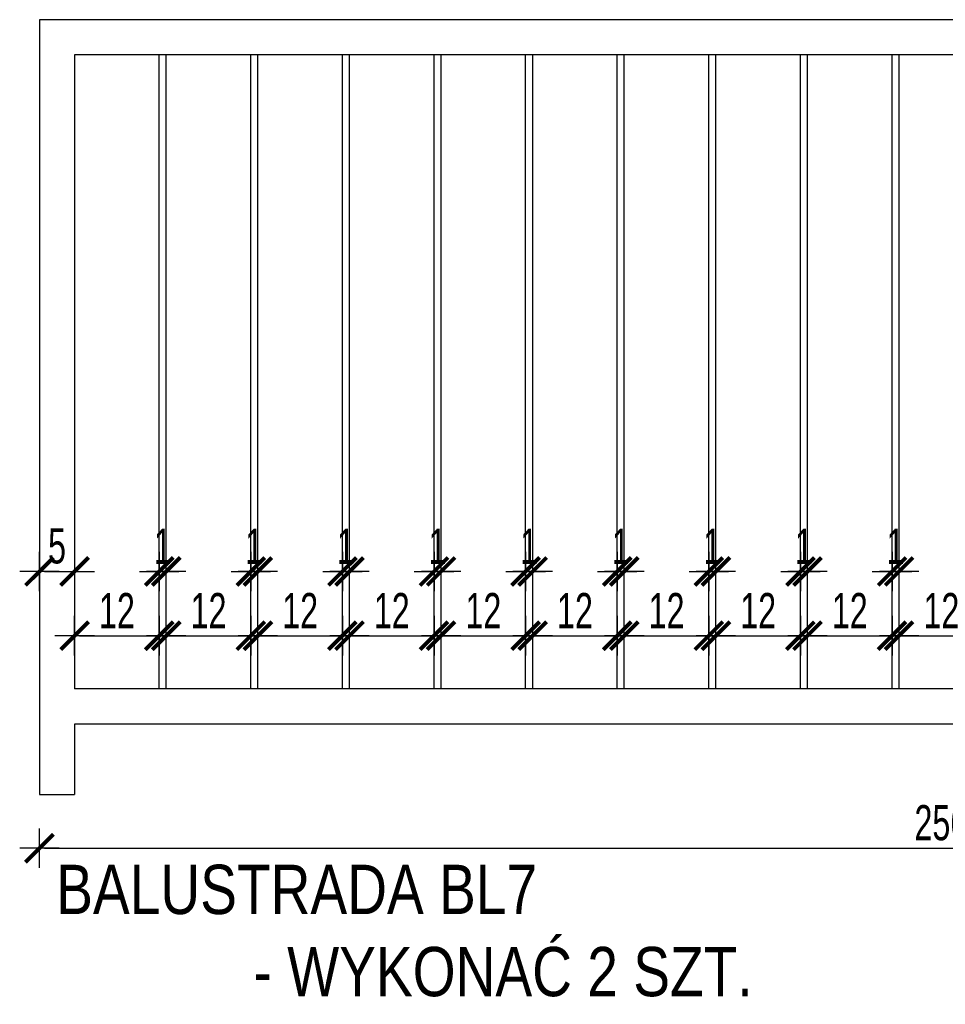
# Model space of a CAD drawing. Header units: millimetres. Extents: x 110792 to 170831, y 17890 to 25890.
# Tile 38 of 44: x 168210 to 168342, y 21159 to 21298. Entities that reach past the tile are written whole.
import ezdxf

# ---------------------------------------------------------------- set-up
doc = ezdxf.new("R2010")
doc.units = ezdxf.units.MM
doc.layers.get('DEFPOINTS').update_dxf_attribs({"lineweight": 9})
for name, color, linetype in [('_HSA_OPIS', 43, 'Continuous'), ('_HSA_WIDOKOWE_CIENKIE', 8, 'Continuous'), ('_HSA_WYM_20', 141, 'Continuous'), ('_HSA_ŚCIANY_CIENKIE', 2, 'Continuous')]:
    doc.layers.add(name, color=color, linetype=linetype)
doc.styles.add('ARIAL_20', font='Arial Narrow.ttf', dxfattribs={"width": 0.8, "height": 5})
doc.styles.add('ARIAL_30', font='Arial.ttf', dxfattribs={"width": 0.8, "height": 7})
doc.dimstyles.new('WYM_WEWN_20', dxfattribs={"dimscale": 0.7, "dimtxt": 5, "dimasz": 1, "dimexe": 10, "dimexo": 0, "dimgap": 1.5, "dimtad": 1, "dimdec": 1, "dimrnd": 1e-05, "dimtxsty": 'ARIAL_20', "dimblk": 'Wym-03', "dimcen": 0, "dimdle": 10, "dimse1": 1, "dimse2": 1, "dimclrt": 256, "dimazin": 2, "dimtfac": 1, "dimtdec": 1, "dimtix": 1, "dimtmove": 2, "dimatfit": 0, "dimfxl": 1, "dimtolj": 1, "dimtzin": 0, "dimarcsym": 0})

# ---------------------------------------------------------------- blocks, each defined once
blk = doc.blocks.new('Wym-03')
for p, q in [((0, 4), (0, -4)), ((-4, 0), (4, 0))]:
    blk.add_line(p, q)
blk.add_lwpolyline([(-2.83, -2.83, 0.8, 0.8, 0), (2.83, 2.83, 0.05, 0.05, 0)], format="xyseb")
blk = doc.blocks.new('*D416')
at = {"layer": '_HSA_WYM_20', "color": 0, "lineweight": -2, "transparency": 16777216}
blk.add_line((168213.81, 21180.68), (168468.41, 21180.68), dxfattribs=at)
at = {"layer": 'DEFPOINTS', "color": 0, "transparency": 16777216}
for p in [(168213.11, 21188.32), (168469.11, 21188.32), (168469.11, 21180.68)]:
    blk.add_point(p, dxfattribs=at)
at = {"layer": '_HSA_WYM_20', "color": 0, "lineweight": -2, "transparency": 16777216, "xscale": 0.7, "yscale": 0.7, "zscale": 0.7, "rotation": 180}
blk.add_blockref('Wym-03', (168213.11, 21180.68), dxfattribs=at)
at = {"layer": '_HSA_WYM_20', "color": 0, "lineweight": -2, "transparency": 16777216, "xscale": 0.7, "yscale": 0.7, "zscale": 0.7}
blk.add_blockref('Wym-03', (168469.11, 21180.68), dxfattribs=at)
at = {"layer": '_HSA_WYM_20', "transparency": 16777216, "insert": (168341.11, 21184.28), "char_height": 5, "attachment_point": 5, "style": 'ARIAL_20'}
blk.add_mtext('\\A1;256', dxfattribs=at)
blk = doc.blocks.new('*D530')
at = {"layer": '_HSA_WYM_20', "color": 0, "lineweight": -2, "transparency": 16777216}
blk.add_line((168213.81, 21219.98), (168217.41, 21219.98), dxfattribs=at)
at = {"layer": 'DEFPOINTS', "color": 0, "transparency": 16777216}
for p in [(168218.11, 21219.98), (168213.11, 21203.32), (168218.11, 21203.32)]:
    blk.add_point(p, dxfattribs=at)
at = {"layer": '_HSA_WYM_20', "color": 0, "lineweight": -2, "transparency": 16777216, "xscale": 0.7, "yscale": 0.7, "zscale": 0.7, "rotation": 180}
blk.add_blockref('Wym-03', (168213.11, 21219.98), dxfattribs=at)
at = {"layer": '_HSA_WYM_20', "color": 0, "lineweight": -2, "transparency": 16777216, "xscale": 0.7, "yscale": 0.7, "zscale": 0.7}
blk.add_blockref('Wym-03', (168218.11, 21219.98), dxfattribs=at)
at = {"layer": '_HSA_WYM_20', "transparency": 16777216, "insert": (168215.61, 21223.58), "char_height": 5, "attachment_point": 5, "style": 'ARIAL_20'}
blk.add_mtext('\\A1;5', dxfattribs=at)
blk = doc.blocks.new('*D531')
at = {"layer": '_HSA_WYM_20', "color": 0, "lineweight": -2, "transparency": 16777216}
for p, q in [((168229.41, 21219.98), (168228.71, 21219.98)), ((168230.11, 21219.98), (168231.11, 21219.98)), ((168231.81, 21219.98), (168232.51, 21219.98))]:
    blk.add_line(p, q, dxfattribs=at)
at = {"layer": 'DEFPOINTS', "color": 0, "transparency": 16777216}
for p in [(168231.11, 21219.98), (168230.11, 21203.32), (168231.11, 21203.32)]:
    blk.add_point(p, dxfattribs=at)
at = {"layer": '_HSA_WYM_20', "color": 0, "lineweight": -2, "transparency": 16777216, "xscale": 0.7, "yscale": 0.7, "zscale": 0.7}
blk.add_blockref('Wym-03', (168230.11, 21219.98), dxfattribs=at)
at = {"layer": '_HSA_WYM_20', "color": 0, "lineweight": -2, "transparency": 16777216, "xscale": 0.7, "yscale": 0.7, "zscale": 0.7, "rotation": 180}
blk.add_blockref('Wym-03', (168231.11, 21219.98), dxfattribs=at)
at = {"layer": '_HSA_WYM_20', "transparency": 16777216, "insert": (168230.61, 21223.55), "char_height": 5, "attachment_point": 5, "style": 'ARIAL_20'}
blk.add_mtext('\\A1;1', dxfattribs=at)
blk = doc.blocks.new('*D532')
at = {"layer": '_HSA_WYM_20', "color": 0, "lineweight": -2, "transparency": 16777216}
blk.add_line((168218.81, 21210.86), (168229.41, 21210.86), dxfattribs=at)
at = {"layer": 'DEFPOINTS', "color": 0, "transparency": 16777216}
for p in [(168230.11, 21210.86), (168218.11, 21203.32), (168230.11, 21203.32)]:
    blk.add_point(p, dxfattribs=at)
at = {"layer": '_HSA_WYM_20', "color": 0, "lineweight": -2, "transparency": 16777216, "xscale": 0.7, "yscale": 0.7, "zscale": 0.7, "rotation": 180}
blk.add_blockref('Wym-03', (168218.11, 21210.86), dxfattribs=at)
at = {"layer": '_HSA_WYM_20', "color": 0, "lineweight": -2, "transparency": 16777216, "xscale": 0.7, "yscale": 0.7, "zscale": 0.7}
blk.add_blockref('Wym-03', (168230.11, 21210.86), dxfattribs=at)
at = {"layer": '_HSA_WYM_20', "transparency": 16777216, "insert": (168224.11, 21214.42), "char_height": 5, "attachment_point": 5, "style": 'ARIAL_20'}
blk.add_mtext('\\A1;12', dxfattribs=at)
blk = doc.blocks.new('*D533')
at = {"layer": '_HSA_WYM_20', "color": 0, "lineweight": -2, "transparency": 16777216}
blk.add_line((168231.81, 21210.86), (168242.41, 21210.86), dxfattribs=at)
at = {"layer": 'DEFPOINTS', "color": 0, "transparency": 16777216}
for p in [(168243.11, 21210.86), (168231.11, 21203.32), (168243.11, 21203.32)]:
    blk.add_point(p, dxfattribs=at)
at = {"layer": '_HSA_WYM_20', "color": 0, "lineweight": -2, "transparency": 16777216, "xscale": 0.7, "yscale": 0.7, "zscale": 0.7, "rotation": 180}
blk.add_blockref('Wym-03', (168231.11, 21210.86), dxfattribs=at)
at = {"layer": '_HSA_WYM_20', "color": 0, "lineweight": -2, "transparency": 16777216, "xscale": 0.7, "yscale": 0.7, "zscale": 0.7}
blk.add_blockref('Wym-03', (168243.11, 21210.86), dxfattribs=at)
at = {"layer": '_HSA_WYM_20', "transparency": 16777216, "insert": (168237.11, 21214.42), "char_height": 5, "attachment_point": 5, "style": 'ARIAL_20'}
blk.add_mtext('\\A1;12', dxfattribs=at)
blk = doc.blocks.new('*D534')
at = {"layer": '_HSA_WYM_20', "color": 0, "lineweight": -2, "transparency": 16777216}
for p, q in [((168242.41, 21219.98), (168241.71, 21219.98)), ((168243.11, 21219.98), (168244.11, 21219.98)), ((168244.81, 21219.98), (168245.51, 21219.98))]:
    blk.add_line(p, q, dxfattribs=at)
at = {"layer": 'DEFPOINTS', "color": 0, "transparency": 16777216}
for p in [(168244.11, 21219.98), (168243.11, 21203.32), (168244.11, 21203.32)]:
    blk.add_point(p, dxfattribs=at)
at = {"layer": '_HSA_WYM_20', "color": 0, "lineweight": -2, "transparency": 16777216, "xscale": 0.7, "yscale": 0.7, "zscale": 0.7}
blk.add_blockref('Wym-03', (168243.11, 21219.98), dxfattribs=at)
at = {"layer": '_HSA_WYM_20', "color": 0, "lineweight": -2, "transparency": 16777216, "xscale": 0.7, "yscale": 0.7, "zscale": 0.7, "rotation": 180}
blk.add_blockref('Wym-03', (168244.11, 21219.98), dxfattribs=at)
at = {"layer": '_HSA_WYM_20', "transparency": 16777216, "insert": (168243.61, 21223.55), "char_height": 5, "attachment_point": 5, "style": 'ARIAL_20'}
blk.add_mtext('\\A1;1', dxfattribs=at)
blk = doc.blocks.new('*D535')
at = {"layer": '_HSA_WYM_20', "color": 0, "lineweight": -2, "transparency": 16777216}
blk.add_line((168244.81, 21210.86), (168255.41, 21210.86), dxfattribs=at)
at = {"layer": 'DEFPOINTS', "color": 0, "transparency": 16777216}
for p in [(168256.11, 21210.86), (168244.11, 21203.32), (168256.11, 21203.32)]:
    blk.add_point(p, dxfattribs=at)
at = {"layer": '_HSA_WYM_20', "color": 0, "lineweight": -2, "transparency": 16777216, "xscale": 0.7, "yscale": 0.7, "zscale": 0.7, "rotation": 180}
blk.add_blockref('Wym-03', (168244.11, 21210.86), dxfattribs=at)
at = {"layer": '_HSA_WYM_20', "color": 0, "lineweight": -2, "transparency": 16777216, "xscale": 0.7, "yscale": 0.7, "zscale": 0.7}
blk.add_blockref('Wym-03', (168256.11, 21210.86), dxfattribs=at)
at = {"layer": '_HSA_WYM_20', "transparency": 16777216, "insert": (168250.11, 21214.42), "char_height": 5, "attachment_point": 5, "style": 'ARIAL_20'}
blk.add_mtext('\\A1;12', dxfattribs=at)
blk = doc.blocks.new('*D536')
at = {"layer": '_HSA_WYM_20', "color": 0, "lineweight": -2, "transparency": 16777216}
for p, q in [((168255.41, 21219.98), (168254.71, 21219.98)), ((168256.11, 21219.98), (168257.11, 21219.98)), ((168257.81, 21219.98), (168258.51, 21219.98))]:
    blk.add_line(p, q, dxfattribs=at)
at = {"layer": 'DEFPOINTS', "color": 0, "transparency": 16777216}
for p in [(168257.11, 21219.98), (168256.11, 21203.32), (168257.11, 21203.32)]:
    blk.add_point(p, dxfattribs=at)
at = {"layer": '_HSA_WYM_20', "color": 0, "lineweight": -2, "transparency": 16777216, "xscale": 0.7, "yscale": 0.7, "zscale": 0.7}
blk.add_blockref('Wym-03', (168256.11, 21219.98), dxfattribs=at)
at = {"layer": '_HSA_WYM_20', "color": 0, "lineweight": -2, "transparency": 16777216, "xscale": 0.7, "yscale": 0.7, "zscale": 0.7, "rotation": 180}
blk.add_blockref('Wym-03', (168257.11, 21219.98), dxfattribs=at)
at = {"layer": '_HSA_WYM_20', "transparency": 16777216, "insert": (168256.61, 21223.55), "char_height": 5, "attachment_point": 5, "style": 'ARIAL_20'}
blk.add_mtext('\\A1;1', dxfattribs=at)
blk = doc.blocks.new('*D537')
at = {"layer": '_HSA_WYM_20', "color": 0, "lineweight": -2, "transparency": 16777216}
blk.add_line((168257.81, 21210.86), (168268.41, 21210.86), dxfattribs=at)
at = {"layer": 'DEFPOINTS', "color": 0, "transparency": 16777216}
for p in [(168269.11, 21210.86), (168257.11, 21203.32), (168269.11, 21203.32)]:
    blk.add_point(p, dxfattribs=at)
at = {"layer": '_HSA_WYM_20', "color": 0, "lineweight": -2, "transparency": 16777216, "xscale": 0.7, "yscale": 0.7, "zscale": 0.7, "rotation": 180}
blk.add_blockref('Wym-03', (168257.11, 21210.86), dxfattribs=at)
at = {"layer": '_HSA_WYM_20', "color": 0, "lineweight": -2, "transparency": 16777216, "xscale": 0.7, "yscale": 0.7, "zscale": 0.7}
blk.add_blockref('Wym-03', (168269.11, 21210.86), dxfattribs=at)
at = {"layer": '_HSA_WYM_20', "transparency": 16777216, "insert": (168263.11, 21214.42), "char_height": 5, "attachment_point": 5, "style": 'ARIAL_20'}
blk.add_mtext('\\A1;12', dxfattribs=at)
blk = doc.blocks.new('*D538')
at = {"layer": '_HSA_WYM_20', "color": 0, "lineweight": -2, "transparency": 16777216}
for p, q in [((168268.41, 21219.98), (168267.71, 21219.98)), ((168269.11, 21219.98), (168270.11, 21219.98)), ((168270.81, 21219.98), (168271.51, 21219.98))]:
    blk.add_line(p, q, dxfattribs=at)
at = {"layer": 'DEFPOINTS', "color": 0, "transparency": 16777216}
for p in [(168270.11, 21219.98), (168269.11, 21203.32), (168270.11, 21203.32)]:
    blk.add_point(p, dxfattribs=at)
at = {"layer": '_HSA_WYM_20', "color": 0, "lineweight": -2, "transparency": 16777216, "xscale": 0.7, "yscale": 0.7, "zscale": 0.7}
blk.add_blockref('Wym-03', (168269.11, 21219.98), dxfattribs=at)
at = {"layer": '_HSA_WYM_20', "color": 0, "lineweight": -2, "transparency": 16777216, "xscale": 0.7, "yscale": 0.7, "zscale": 0.7, "rotation": 180}
blk.add_blockref('Wym-03', (168270.11, 21219.98), dxfattribs=at)
at = {"layer": '_HSA_WYM_20', "transparency": 16777216, "insert": (168269.61, 21223.55), "char_height": 5, "attachment_point": 5, "style": 'ARIAL_20'}
blk.add_mtext('\\A1;1', dxfattribs=at)
blk = doc.blocks.new('*D539')
at = {"layer": '_HSA_WYM_20', "color": 0, "lineweight": -2, "transparency": 16777216}
blk.add_line((168270.81, 21210.86), (168281.41, 21210.86), dxfattribs=at)
at = {"layer": 'DEFPOINTS', "color": 0, "transparency": 16777216}
for p in [(168282.11, 21210.86), (168270.11, 21203.32), (168282.11, 21203.32)]:
    blk.add_point(p, dxfattribs=at)
at = {"layer": '_HSA_WYM_20', "color": 0, "lineweight": -2, "transparency": 16777216, "xscale": 0.7, "yscale": 0.7, "zscale": 0.7, "rotation": 180}
blk.add_blockref('Wym-03', (168270.11, 21210.86), dxfattribs=at)
at = {"layer": '_HSA_WYM_20', "color": 0, "lineweight": -2, "transparency": 16777216, "xscale": 0.7, "yscale": 0.7, "zscale": 0.7}
blk.add_blockref('Wym-03', (168282.11, 21210.86), dxfattribs=at)
at = {"layer": '_HSA_WYM_20', "transparency": 16777216, "insert": (168276.11, 21214.42), "char_height": 5, "attachment_point": 5, "style": 'ARIAL_20'}
blk.add_mtext('\\A1;12', dxfattribs=at)
blk = doc.blocks.new('*D540')
at = {"layer": '_HSA_WYM_20', "color": 0, "lineweight": -2, "transparency": 16777216}
for p, q in [((168281.41, 21219.98), (168280.71, 21219.98)), ((168282.11, 21219.98), (168283.11, 21219.98)), ((168283.81, 21219.98), (168284.51, 21219.98))]:
    blk.add_line(p, q, dxfattribs=at)
at = {"layer": 'DEFPOINTS', "color": 0, "transparency": 16777216}
for p in [(168283.11, 21219.98), (168282.11, 21203.32), (168283.11, 21203.32)]:
    blk.add_point(p, dxfattribs=at)
at = {"layer": '_HSA_WYM_20', "color": 0, "lineweight": -2, "transparency": 16777216, "xscale": 0.7, "yscale": 0.7, "zscale": 0.7}
blk.add_blockref('Wym-03', (168282.11, 21219.98), dxfattribs=at)
at = {"layer": '_HSA_WYM_20', "color": 0, "lineweight": -2, "transparency": 16777216, "xscale": 0.7, "yscale": 0.7, "zscale": 0.7, "rotation": 180}
blk.add_blockref('Wym-03', (168283.11, 21219.98), dxfattribs=at)
at = {"layer": '_HSA_WYM_20', "transparency": 16777216, "insert": (168282.61, 21223.55), "char_height": 5, "attachment_point": 5, "style": 'ARIAL_20'}
blk.add_mtext('\\A1;1', dxfattribs=at)
blk = doc.blocks.new('*D541')
at = {"layer": '_HSA_WYM_20', "color": 0, "lineweight": -2, "transparency": 16777216}
blk.add_line((168283.81, 21210.86), (168294.41, 21210.86), dxfattribs=at)
at = {"layer": 'DEFPOINTS', "color": 0, "transparency": 16777216}
for p in [(168295.11, 21210.86), (168283.11, 21203.32), (168295.11, 21203.32)]:
    blk.add_point(p, dxfattribs=at)
at = {"layer": '_HSA_WYM_20', "color": 0, "lineweight": -2, "transparency": 16777216, "xscale": 0.7, "yscale": 0.7, "zscale": 0.7, "rotation": 180}
blk.add_blockref('Wym-03', (168283.11, 21210.86), dxfattribs=at)
at = {"layer": '_HSA_WYM_20', "color": 0, "lineweight": -2, "transparency": 16777216, "xscale": 0.7, "yscale": 0.7, "zscale": 0.7}
blk.add_blockref('Wym-03', (168295.11, 21210.86), dxfattribs=at)
at = {"layer": '_HSA_WYM_20', "transparency": 16777216, "insert": (168289.11, 21214.42), "char_height": 5, "attachment_point": 5, "style": 'ARIAL_20'}
blk.add_mtext('\\A1;12', dxfattribs=at)
blk = doc.blocks.new('*D542')
at = {"layer": '_HSA_WYM_20', "color": 0, "lineweight": -2, "transparency": 16777216}
for p, q in [((168294.41, 21219.98), (168293.71, 21219.98)), ((168295.11, 21219.98), (168296.11, 21219.98)), ((168296.81, 21219.98), (168297.51, 21219.98))]:
    blk.add_line(p, q, dxfattribs=at)
at = {"layer": 'DEFPOINTS', "color": 0, "transparency": 16777216}
for p in [(168296.11, 21219.98), (168295.11, 21203.32), (168296.11, 21203.32)]:
    blk.add_point(p, dxfattribs=at)
at = {"layer": '_HSA_WYM_20', "color": 0, "lineweight": -2, "transparency": 16777216, "xscale": 0.7, "yscale": 0.7, "zscale": 0.7}
blk.add_blockref('Wym-03', (168295.11, 21219.98), dxfattribs=at)
at = {"layer": '_HSA_WYM_20', "color": 0, "lineweight": -2, "transparency": 16777216, "xscale": 0.7, "yscale": 0.7, "zscale": 0.7, "rotation": 180}
blk.add_blockref('Wym-03', (168296.11, 21219.98), dxfattribs=at)
at = {"layer": '_HSA_WYM_20', "transparency": 16777216, "insert": (168295.61, 21223.55), "char_height": 5, "attachment_point": 5, "style": 'ARIAL_20'}
blk.add_mtext('\\A1;1', dxfattribs=at)
blk = doc.blocks.new('*D543')
at = {"layer": '_HSA_WYM_20', "color": 0, "lineweight": -2, "transparency": 16777216}
blk.add_line((168296.81, 21210.86), (168307.41, 21210.86), dxfattribs=at)
at = {"layer": 'DEFPOINTS', "color": 0, "transparency": 16777216}
for p in [(168308.11, 21210.86), (168296.11, 21203.32), (168308.11, 21203.32)]:
    blk.add_point(p, dxfattribs=at)
at = {"layer": '_HSA_WYM_20', "color": 0, "lineweight": -2, "transparency": 16777216, "xscale": 0.7, "yscale": 0.7, "zscale": 0.7, "rotation": 180}
blk.add_blockref('Wym-03', (168296.11, 21210.86), dxfattribs=at)
at = {"layer": '_HSA_WYM_20', "color": 0, "lineweight": -2, "transparency": 16777216, "xscale": 0.7, "yscale": 0.7, "zscale": 0.7}
blk.add_blockref('Wym-03', (168308.11, 21210.86), dxfattribs=at)
at = {"layer": '_HSA_WYM_20', "transparency": 16777216, "insert": (168302.11, 21214.42), "char_height": 5, "attachment_point": 5, "style": 'ARIAL_20'}
blk.add_mtext('\\A1;12', dxfattribs=at)
blk = doc.blocks.new('*D544')
at = {"layer": '_HSA_WYM_20', "color": 0, "lineweight": -2, "transparency": 16777216}
for p, q in [((168307.41, 21219.98), (168306.71, 21219.98)), ((168308.11, 21219.98), (168309.11, 21219.98)), ((168309.81, 21219.98), (168310.51, 21219.98))]:
    blk.add_line(p, q, dxfattribs=at)
at = {"layer": 'DEFPOINTS', "color": 0, "transparency": 16777216}
for p in [(168309.11, 21219.98), (168308.11, 21203.32), (168309.11, 21203.32)]:
    blk.add_point(p, dxfattribs=at)
at = {"layer": '_HSA_WYM_20', "color": 0, "lineweight": -2, "transparency": 16777216, "xscale": 0.7, "yscale": 0.7, "zscale": 0.7}
blk.add_blockref('Wym-03', (168308.11, 21219.98), dxfattribs=at)
at = {"layer": '_HSA_WYM_20', "color": 0, "lineweight": -2, "transparency": 16777216, "xscale": 0.7, "yscale": 0.7, "zscale": 0.7, "rotation": 180}
blk.add_blockref('Wym-03', (168309.11, 21219.98), dxfattribs=at)
at = {"layer": '_HSA_WYM_20', "transparency": 16777216, "insert": (168308.61, 21223.55), "char_height": 5, "attachment_point": 5, "style": 'ARIAL_20'}
blk.add_mtext('\\A1;1', dxfattribs=at)
blk = doc.blocks.new('*D545')
at = {"layer": '_HSA_WYM_20', "color": 0, "lineweight": -2, "transparency": 16777216}
blk.add_line((168309.81, 21210.86), (168320.41, 21210.86), dxfattribs=at)
at = {"layer": 'DEFPOINTS', "color": 0, "transparency": 16777216}
for p in [(168321.11, 21210.86), (168309.11, 21203.32), (168321.11, 21203.32)]:
    blk.add_point(p, dxfattribs=at)
at = {"layer": '_HSA_WYM_20', "color": 0, "lineweight": -2, "transparency": 16777216, "xscale": 0.7, "yscale": 0.7, "zscale": 0.7, "rotation": 180}
blk.add_blockref('Wym-03', (168309.11, 21210.86), dxfattribs=at)
at = {"layer": '_HSA_WYM_20', "color": 0, "lineweight": -2, "transparency": 16777216, "xscale": 0.7, "yscale": 0.7, "zscale": 0.7}
blk.add_blockref('Wym-03', (168321.11, 21210.86), dxfattribs=at)
at = {"layer": '_HSA_WYM_20', "transparency": 16777216, "insert": (168315.11, 21214.42), "char_height": 5, "attachment_point": 5, "style": 'ARIAL_20'}
blk.add_mtext('\\A1;12', dxfattribs=at)
blk = doc.blocks.new('*D546')
at = {"layer": '_HSA_WYM_20', "color": 0, "lineweight": -2, "transparency": 16777216}
for p, q in [((168320.41, 21219.98), (168319.71, 21219.98)), ((168321.11, 21219.98), (168322.11, 21219.98)), ((168322.81, 21219.98), (168323.51, 21219.98))]:
    blk.add_line(p, q, dxfattribs=at)
at = {"layer": 'DEFPOINTS', "color": 0, "transparency": 16777216}
for p in [(168322.11, 21219.98), (168321.11, 21203.32), (168322.11, 21203.32)]:
    blk.add_point(p, dxfattribs=at)
at = {"layer": '_HSA_WYM_20', "color": 0, "lineweight": -2, "transparency": 16777216, "xscale": 0.7, "yscale": 0.7, "zscale": 0.7}
blk.add_blockref('Wym-03', (168321.11, 21219.98), dxfattribs=at)
at = {"layer": '_HSA_WYM_20', "color": 0, "lineweight": -2, "transparency": 16777216, "xscale": 0.7, "yscale": 0.7, "zscale": 0.7, "rotation": 180}
blk.add_blockref('Wym-03', (168322.11, 21219.98), dxfattribs=at)
at = {"layer": '_HSA_WYM_20', "transparency": 16777216, "insert": (168321.61, 21223.55), "char_height": 5, "attachment_point": 5, "style": 'ARIAL_20'}
blk.add_mtext('\\A1;1', dxfattribs=at)
blk = doc.blocks.new('*D547')
at = {"layer": '_HSA_WYM_20', "color": 0, "lineweight": -2, "transparency": 16777216}
blk.add_line((168322.81, 21210.86), (168333.41, 21210.86), dxfattribs=at)
at = {"layer": 'DEFPOINTS', "color": 0, "transparency": 16777216}
for p in [(168334.11, 21210.86), (168322.11, 21203.32), (168334.11, 21203.32)]:
    blk.add_point(p, dxfattribs=at)
at = {"layer": '_HSA_WYM_20', "color": 0, "lineweight": -2, "transparency": 16777216, "xscale": 0.7, "yscale": 0.7, "zscale": 0.7, "rotation": 180}
blk.add_blockref('Wym-03', (168322.11, 21210.86), dxfattribs=at)
at = {"layer": '_HSA_WYM_20', "color": 0, "lineweight": -2, "transparency": 16777216, "xscale": 0.7, "yscale": 0.7, "zscale": 0.7}
blk.add_blockref('Wym-03', (168334.11, 21210.86), dxfattribs=at)
at = {"layer": '_HSA_WYM_20', "transparency": 16777216, "insert": (168328.11, 21214.42), "char_height": 5, "attachment_point": 5, "style": 'ARIAL_20'}
blk.add_mtext('\\A1;12', dxfattribs=at)
blk = doc.blocks.new('*D548')
at = {"layer": '_HSA_WYM_20', "color": 0, "lineweight": -2, "transparency": 16777216}
for p, q in [((168333.41, 21219.98), (168332.71, 21219.98)), ((168334.11, 21219.98), (168335.11, 21219.98)), ((168335.81, 21219.98), (168336.51, 21219.98))]:
    blk.add_line(p, q, dxfattribs=at)
at = {"layer": 'DEFPOINTS', "color": 0, "transparency": 16777216}
for p in [(168335.11, 21219.98), (168334.11, 21203.32), (168335.11, 21203.32)]:
    blk.add_point(p, dxfattribs=at)
at = {"layer": '_HSA_WYM_20', "color": 0, "lineweight": -2, "transparency": 16777216, "xscale": 0.7, "yscale": 0.7, "zscale": 0.7}
blk.add_blockref('Wym-03', (168334.11, 21219.98), dxfattribs=at)
at = {"layer": '_HSA_WYM_20', "color": 0, "lineweight": -2, "transparency": 16777216, "xscale": 0.7, "yscale": 0.7, "zscale": 0.7, "rotation": 180}
blk.add_blockref('Wym-03', (168335.11, 21219.98), dxfattribs=at)
at = {"layer": '_HSA_WYM_20', "transparency": 16777216, "insert": (168334.61, 21223.55), "char_height": 5, "attachment_point": 5, "style": 'ARIAL_20'}
blk.add_mtext('\\A1;1', dxfattribs=at)
blk = doc.blocks.new('*D549')
at = {"layer": '_HSA_WYM_20', "color": 0, "lineweight": -2, "transparency": 16777216}
blk.add_line((168335.81, 21210.86), (168346.41, 21210.86), dxfattribs=at)
at = {"layer": 'DEFPOINTS', "color": 0, "transparency": 16777216}
for p in [(168347.11, 21210.86), (168335.11, 21203.32), (168347.11, 21203.32)]:
    blk.add_point(p, dxfattribs=at)
at = {"layer": '_HSA_WYM_20', "color": 0, "lineweight": -2, "transparency": 16777216, "xscale": 0.7, "yscale": 0.7, "zscale": 0.7, "rotation": 180}
blk.add_blockref('Wym-03', (168335.11, 21210.86), dxfattribs=at)
at = {"layer": '_HSA_WYM_20', "color": 0, "lineweight": -2, "transparency": 16777216, "xscale": 0.7, "yscale": 0.7, "zscale": 0.7}
blk.add_blockref('Wym-03', (168347.11, 21210.86), dxfattribs=at)
at = {"layer": '_HSA_WYM_20', "transparency": 16777216, "insert": (168341.11, 21214.42), "char_height": 5, "attachment_point": 5, "style": 'ARIAL_20'}
blk.add_mtext('\\A1;12', dxfattribs=at)

msp = doc.modelspace()

# ---------------------------------------------------------------- linework, layer by layer
at = {"layer": '_HSA_WIDOKOWE_CIENKIE'}
for p, q in [((168230.11, 21203.32), (168230.11, 21293.32)), ((168231.11, 21203.32), (168231.11, 21293.32)), ((168243.11, 21203.32), (168243.11, 21293.32)), ((168244.11, 21203.32), (168244.11, 21293.32)), ((168256.11, 21203.32), (168256.11, 21293.32)), ((168257.11, 21203.32), (168257.11, 21293.32)), ((168269.11, 21203.32), (168269.11, 21293.32)), ((168270.11, 21203.32), (168270.11, 21293.32)), ((168282.11, 21203.32), (168282.11, 21293.32)), ((168283.11, 21203.32), (168283.11, 21293.32)), ((168295.11, 21203.32), (168295.11, 21293.32)), ((168296.11, 21203.32), (168296.11, 21293.32)), ((168308.11, 21203.32), (168308.11, 21293.32)), ((168309.11, 21203.32), (168309.11, 21293.32)), ((168321.11, 21203.32), (168321.11, 21293.32)), ((168322.11, 21203.32), (168322.11, 21293.32)), ((168334.11, 21203.32), (168334.11, 21293.32)), ((168335.11, 21203.32), (168335.11, 21293.32))]:
    msp.add_line(p, q, dxfattribs=at)
at = {"layer": '_HSA_ŚCIANY_CIENKIE', "ltscale": 10}
for p, q in [((168469.11, 21298.32), (168213.11, 21298.32)), ((168213.11, 21298.32), (168213.11, 21188.32)), ((168464.11, 21293.32), (168218.11, 21293.32)), ((168218.11, 21293.32), (168218.11, 21203.32)), ((168464.11, 21203.32), (168218.11, 21203.32)), ((168464.11, 21198.32), (168218.11, 21198.32)), ((168218.11, 21198.32), (168218.11, 21188.32)), ((168213.11, 21188.32), (168218.11, 21188.32))]:
    msp.add_line(p, q, dxfattribs=at)

# ---------------------------------------------------------------- texts
at = {"layer": '_HSA_OPIS', "insert": (168215.49, 21178.34), "char_height": 7, "attachment_point": 1, "style": 'ARIAL_30'}
msp.add_mtext_dynamic_manual_height_columns('BALUSTRADA BL7\\P^I- WYKONAĆ 2 SZT.', width=122.8597, gutter_width=50, heights=[0], dxfattribs=at)

# ---------------------------------------------------------------- dimensions: what is measured, and where the dimension line sits
at = {"layer": '_HSA_WYM_20'}
for p1, p2, distance, picture, middle in [((168213.11, 21203.32), (168218.11, 21203.32), 16.67, '*D530', (168215.61, 21223.58)), ((168230.11, 21203.32), (168231.11, 21203.32), 16.67, '*D531', (168230.61, 21223.55)), ((168243.11, 21203.32), (168244.11, 21203.32), 16.67, '*D534', (168243.61, 21223.55)), ((168256.11, 21203.32), (168257.11, 21203.32), 16.67, '*D536', (168256.61, 21223.55)), ((168269.11, 21203.32), (168270.11, 21203.32), 16.67, '*D538', (168269.61, 21223.55)), ((168282.11, 21203.32), (168283.11, 21203.32), 16.67, '*D540', (168282.61, 21223.55)), ((168295.11, 21203.32), (168296.11, 21203.32), 16.67, '*D542', (168295.61, 21223.55)), ((168308.11, 21203.32), (168309.11, 21203.32), 16.67, '*D544', (168308.61, 21223.55)), ((168321.11, 21203.32), (168322.11, 21203.32), 16.67, '*D546', (168321.61, 21223.55)), ((168334.11, 21203.32), (168335.11, 21203.32), 16.67, '*D548', (168334.61, 21223.55)), ((168218.11, 21203.32), (168230.11, 21203.32), 7.55, '*D532', (168224.11, 21214.42)), ((168231.11, 21203.32), (168243.11, 21203.32), 7.55, '*D533', (168237.11, 21214.42)), ((168244.11, 21203.32), (168256.11, 21203.32), 7.55, '*D535', (168250.11, 21214.42)), ((168257.11, 21203.32), (168269.11, 21203.32), 7.55, '*D537', (168263.11, 21214.42)), ((168270.11, 21203.32), (168282.11, 21203.32), 7.55, '*D539', (168276.11, 21214.42)), ((168283.11, 21203.32), (168295.11, 21203.32), 7.55, '*D541', (168289.11, 21214.42)), ((168296.11, 21203.32), (168308.11, 21203.32), 7.55, '*D543', (168302.11, 21214.42)), ((168309.11, 21203.32), (168321.11, 21203.32), 7.55, '*D545', (168315.11, 21214.42)), ((168322.11, 21203.32), (168334.11, 21203.32), 7.55, '*D547', (168328.11, 21214.42)), ((168335.11, 21203.32), (168347.11, 21203.32), 7.55, '*D549', (168341.11, 21214.42)), ((168213.11, 21188.32), (168469.11, 21188.32), -7.64, '*D416', (168341.11, 21184.28))]:
    dim = msp.add_aligned_dim(p1=p1, p2=p2, distance=distance, dimstyle='WYM_WEWN_20', dxfattribs=at)
    dim.commit()
    dim.dimension.update_dxf_attribs({"geometry": picture, "text_midpoint": middle})

doc.saveas('drawing.dxf')
